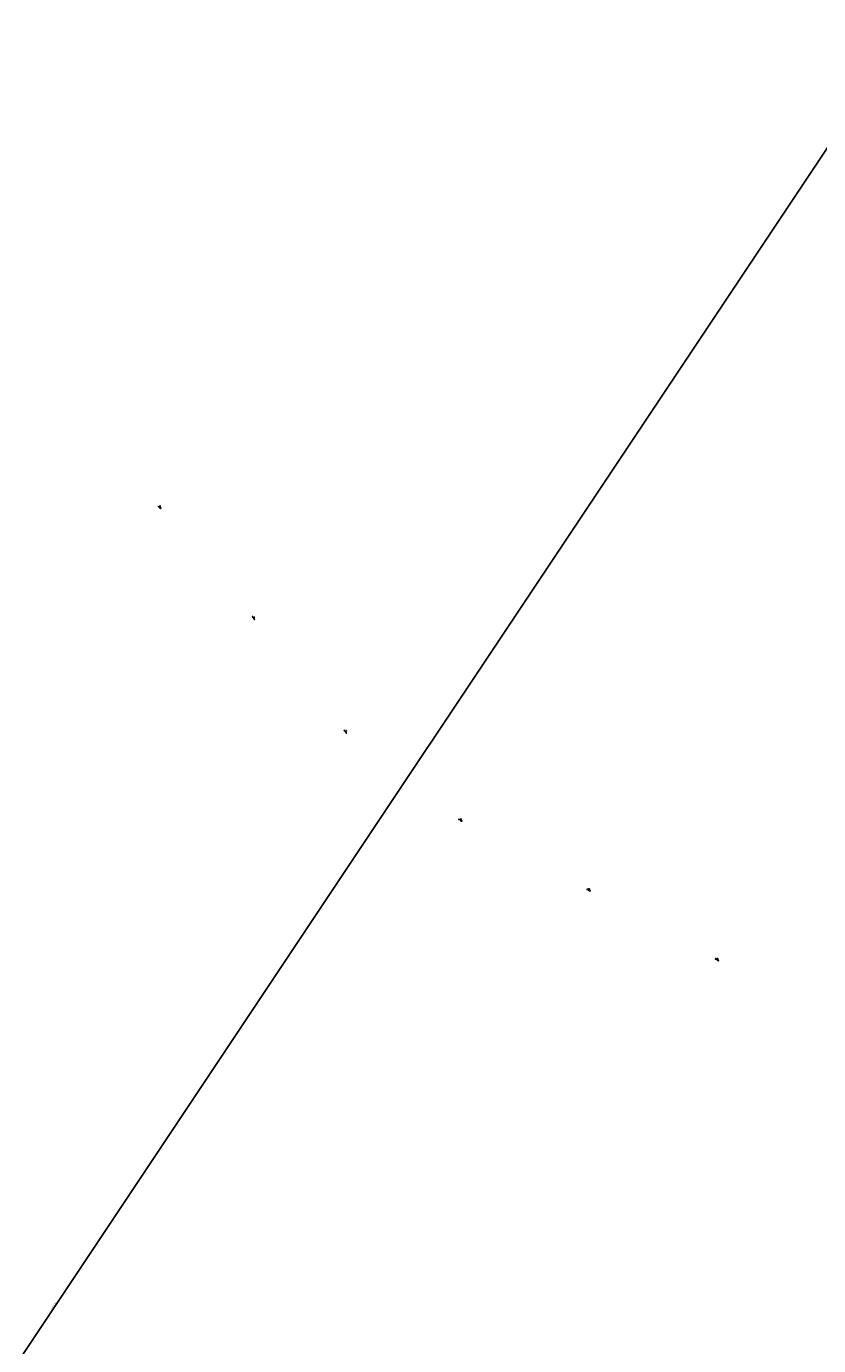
# Model space of a CAD drawing. Header units: metres. Extents: x 0 to 8456388, y 0 to 5771876.
# Tile 4 of 15: x 8433546 to 8434088, y 5770071 to 5770974. Entities that reach past the tile are written whole.
import ezdxf

# ---------------------------------------------------------------- set-up
doc = ezdxf.new("R2010")
doc.units = ezdxf.units.M
doc.layers.add('C-DROGI-SYTUACJA-ETYKIETY', color=1, linetype='Continuous')
doc.layers.add('S-5_opis_hektometr', color=20, linetype='Continuous')
doc.layers.add('WYMIARY', color=253, linetype='Continuous', lineweight=13)
doc.styles.add('! romans poch 1.8 mm szer 1', font='romans.shx', dxfattribs={"oblique": 15, "height": 1.8})
doc.styles.add('ISOCP', font='geniso.shx')
doc.styles.add('własny_500', font='isocp.shx', dxfattribs={"width": 0.9, "height": 1.2})
doc.dimstyles.new('kopia własny 500', dxfattribs={"dimtxt": 1.2, "dimasz": 0.8, "dimexe": 0.1795, "dimexo": 0.0625, "dimgap": 0.09, "dimtad": 3, "dimdec": 1, "dimzin": 0, "dimdsep": 46, "dimtxsty": 'własny_500', "dimblk": 'ARCHTICK', "dimcen": 0.09, "dimaunit": 2, "dimadec": 4, "dimazin": 0, "dimtfac": 1, "dimtdec": 1, "dimtofl": 0, "dimtmove": 2, "dimatfit": 3, "dimldrblk": 'ARCHTICK', "dimfxl": 1, "dimtolj": 1, "dimtzin": 0, "dimarcsym": 0})

# ---------------------------------------------------------------- blocks, each defined once
blk = doc.blocks.new('_ARCHTICK')
at = {"color": 0, "linetype": 'ByBlock', "const_width": 0.15}
blk.add_lwpolyline([(-0.5, -0.5), (0.5, 0.5)], dxfattribs=at)
blk = doc.blocks.new('*D64')
at = {"layer": 'Defpoints', "color": 0, "transparency": 16777216}
for p in [(8434749.83, 5771876.32), (8434750.94, 5771875.58), (8432377.71, 5768319.94)]:
    blk.add_point(p, dxfattribs=at)
at = {"layer": 'WYMIARY', "color": 0, "lineweight": -2, "transparency": 16777216}
blk.add_line((8432378.82, 5768319.2), (8434750.94, 5771875.58), dxfattribs=at)
at = {"layer": 'WYMIARY', "color": 0, "lineweight": -2, "transparency": 16777216, "xscale": 0.75, "yscale": 0.75, "zscale": 0.75}
for p, rotation in [((8434750.94, 5771875.58), 56.29653123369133), ((8432378.82, 5768319.2), 236.2965312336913)]:
    blk.add_blockref('_ARCHTICK', p, dxfattribs=dict(at, rotation=rotation))
at = {"layer": 'WYMIARY', "color": 0, "transparency": 16777216, "insert": (8433564.29, 5770097.78), "char_height": 1.25, "attachment_point": 5, "rotation": 56.29653, "style": 'ISOCP'}
blk.add_mtext('\\A1;4274.9', dxfattribs=at)
blk = doc.blocks.new('symbol hektometru sytuacja')
at = {"layer": 'S-5_opis_hektometr'}
blk.add_hatch(color=1, dxfattribs=at).paths.add_polyline_path([(0, 0.5, 0.414214), (-0.5, 0, 0.414214), (0, -0.5)])
at = {"layer": 'S-5_opis_hektometr', "color": 1}
blk.add_lwpolyline([(0, -0.5), (0, 0.5)], dxfattribs=at)
blk.add_circle((0, 0), 0.5, dxfattribs=at)
blk = doc.blocks.new('*U66')
at = {"layer": 'S-5_opis_hektometr', "color": 1, "linetype": 'Continuous', "lineweight": -3}
for p, xscale, yscale, zscale, rotation in [((8433637.01, 5770645.11), 0.6000000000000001, 0.6000000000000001, 0.6000000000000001, 145.9253188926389), ((8433701.53, 5770569.12), 0.5999999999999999, 0.5999999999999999, 0.5999999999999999, 128.8895738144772), ((8433764.47, 5770491.42), 0.6000000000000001, 0.6000000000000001, 0.6000000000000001, 129.8280165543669), ((8433842.95, 5770430.93), 0.6000000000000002, 0.6000000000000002, 0.6000000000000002, 151.6715993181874), ((8433930.77, 5770383.19), 0.5999999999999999, 0.5999999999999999, 0.5999999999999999, 152.1381520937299), ((8434018.66, 5770335.51), 0.5999999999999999, 0.5999999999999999, 0.5999999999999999, 151.4933517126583)]:
    blk.add_blockref('symbol hektometru sytuacja', p, dxfattribs=dict(at, xscale=xscale, yscale=yscale, zscale=zscale, rotation=rotation))
at = {"layer": 'S-5_opis_hektometr', "color": 7, "linetype": 'Continuous', "lineweight": -3, "char_height": 0.4, "attachment_point": 2, "style": '! romans poch 1.8 mm szer 1'}
for s, insert, rotation in [('1+000.00', (8433636.7, 5770644.66), 325.92532), ('0+900.00', (8433701.1, 5770568.77), 308.88957), ('0+800.00', (8433764.05, 5770491.07), 309.82802), ('0+700.00', (8433842.69, 5770430.44), 331.6716), ('0+600.00', (8433930.51, 5770382.7), 332.13815), ('0+500.00', (8434018.4, 5770335.02), 331.49335)]:
    blk.add_mtext(s, dxfattribs=dict(at, insert=insert, rotation=rotation))

msp = doc.modelspace()

# ---------------------------------------------------------------- block references
at = {"layer": 'C-DROGI-SYTUACJA-ETYKIETY', "color": 4, "linetype": 'Continuous', "lineweight": 35}
msp.add_blockref('*U66', (0, 0), dxfattribs=at)

# ---------------------------------------------------------------- dimensions: what is measured, and where the dimension line sits
at = {"layer": 'WYMIARY', "color": 5}
dim = msp.add_aligned_dim(p1=(8432377.71, 5768319.94), p2=(8434749.83, 5771876.32), distance=-1.34, dimstyle='kopia własny 500', override={"dimtxt": 1.25, "dimasz": 0.75, "dimtxsty": 'ISOCP', "dimse1": 1, "dimse2": 1, "dimtmove": 1}, dxfattribs=at)
dim.commit()
dim.dimension.update_dxf_attribs({"geometry": '*D64', "text_midpoint": (8433564.29, 5770097.78)})

doc.saveas('drawing.dxf')
